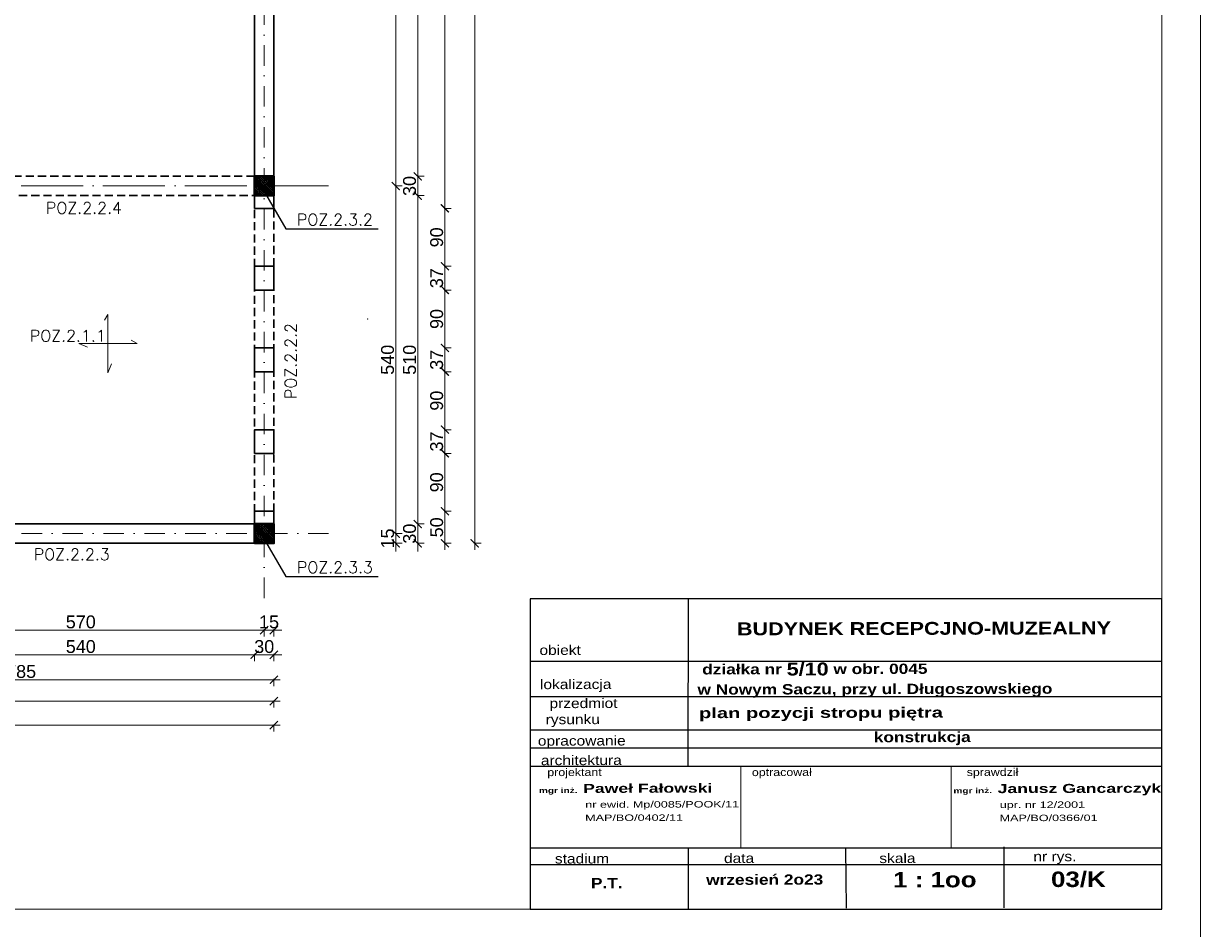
# Model space of a CAD drawing. Extents: x 4615668 to 9294084, y 5328875 to 10688993.
# Tile 50 of 67: x 4662897 to 4664725, y 5334967 to 5336373. Entities that reach past the tile are written whole.
import ezdxf

# ---------------------------------------------------------------- set-up
doc = ezdxf.new("R2010")
doc.units = 0
doc.header["$MEASUREMENT"] = 0
doc.linetypes.add('DASHDOT', pattern=[25.4, 12.7, -6.35, 0, -6.35])
doc.linetypes.add('DASHED', pattern=[19.05, 12.7, -6.35])
doc.layers.add('1', color=7, linetype='Continuous')
doc.layers.add('OPIS', color=7, linetype='Continuous')
for name, color, linetype, lineweight in [('hatch', 253, 'Continuous', 0), ('K-BELKI', 5, 'DASHED', 30), ('K-OPISY', 252, 'Continuous', 15), ('K-OPISY @ 10', 252, 'Continuous', 15), ('K-SCIANY CIENKI', 163, 'Continuous', 30), ('K-SCIANY GRUBY', 195, 'Continuous', 40), ('K-WIDOK', 45, 'Continuous', 20), ('K-WYMIARY', 7, 'Continuous', 15), ('Osie', 175, 'DASHDOT', 9), ('Wymiar', 7, 'Continuous', 9)]:
    doc.layers.add(name, color=color, linetype=linetype, lineweight=lineweight)
doc.styles.add('ARIAL', font='arial.ttf', dxfattribs={"height": 10})
doc.styles.add('Arial Narrow 20', font='arial.ttf', dxfattribs={"height": 20})
doc.styles.add('ARIAL_WYM50', font='arial.ttf', dxfattribs={"height": 15})
doc.styles.add('courier', font='stylu.ttf')
doc.styles.add('Opis', font='simplex.shx')
doc.styles.add('Simplex', font='simplex.shx')
doc.dimstyles.new('1do100 ok', dxfattribs={"dimscale": 0.5, "dimtxt": 12, "dimasz": 25, "dimexe": 20, "dimexo": 0, "dimgap": 5, "dimtad": 1, "dimdec": 0, "dimzin": 9, "dimtxsty": 'Arial Narrow 20', "dimblk": 'ARCHTICK', "dimcen": 3, "dimdle": 20, "dimclrd": 256, "dimclre": 256, "dimclrt": 256, "dimadec": 0, "dimazin": 2, "dimtfac": 1, "dimtdec": 0, "dimtix": 1, "dimtmove": 2, "dimatfit": 3, "dimldrblk": 'NONE', "dimfxl": 0, "dimtvp": 1, "dimtolj": 1, "dimtzin": 0, "dimlwd": 5, "dimlwe": 5, "dimarcsym": 0})
doc.dimstyles.new('1do50', dxfattribs={"dimscale": 5, "dimtxt": 2.5, "dimasz": 2.5, "dimexe": 2.5, "dimexo": 0.5, "dimgap": 1, "dimtad": 1, "dimdec": 1, "dimrnd": 0.5, "dimzin": 12, "dimdsep": 46, "dimtxsty": 'Simplex', "dimblk": 'OBLIQUE', "dimcen": 0.5, "dimdle": 2.5, "dimclrd": 256, "dimclre": 256, "dimclrt": 256, "dimadec": 1, "dimazin": 3, "dimtfac": 1, "dimtdec": 1, "dimtix": 1, "dimtmove": 0, "dimatfit": 3, "dimfxl": 0, "dimtolj": 1, "dimtzin": 0, "dimarcsym": 0})
pattern_1 = [(315, (-15252.2947, 579.1716), (1.767766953, 1.767766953), []), (315, (-15252.2947, 577.404), (1.767766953, 1.767766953), [1.25, -0.625])]

# ---------------------------------------------------------------- blocks, each defined once
blk = doc.blocks.new('_Oblique')
at = {"color": 0, "linetype": 'ByBlock', "lineweight": -2}
blk.add_line((-0.5, -0.5), (0.5, 0.5), dxfattribs=at)
blk = doc.blocks.new('G$C61CBF25F')
at = {"layer": 'Osie', "lineweight": 0, "ltscale": 2.5}
for p, q in [((305, 0), (305, 1880)), ((855, 0), (855, 1880)), ((1425, 0), (1425, 1880)), ((1525, 1780), (204.8, 1780)), ((1525, 1780), (204.8, 1780)), ((95, 540), (95, 1340)), ((1525, 1240), (-5, 1240)), ((1525, 640), (-5, 640)), ((1525, 100), (204.8, 100))]:
    blk.add_line(p, q, dxfattribs=at)
blk = doc.blocks.new('_ArchTick')
at = {"color": 0, "linetype": 'ByBlock', "const_width": 0.15}
blk.add_lwpolyline([(-0.5, -0.5), (0.5, 0.5)], dxfattribs=at)
blk = doc.blocks.new('*D6942')
at = {"layer": 'Defpoints', "color": 0}
for p in [(4663285.7, 5336705.6), (4663285.7, 5336135.6), (4663509.3, 5336135.6)]:
    blk.add_point(p, dxfattribs=at)
at = {"layer": 'K-WYMIARY', "lineweight": 5, "ltscale": 40}
for p, q in [((4663509.3, 5336715.6), (4663509.3, 5336125.6)), ((4663508.1, 5336705.6), (4663519.3, 5336705.6)), ((4663508.1, 5336135.6), (4663519.3, 5336135.6))]:
    blk.add_line(p, q, dxfattribs=at)
at = {"layer": 'K-WYMIARY', "linetype": 'ByBlock', "lineweight": 5, "xscale": 12.5, "yscale": 12.5, "zscale": 12.5}
for p, rotation in [((4663509.3, 5336705.6), 90), ((4663509.3, 5336135.6), 270)]:
    blk.add_blockref('_ArchTick', p, dxfattribs=dict(at, rotation=rotation))
at = {"layer": 'K-WYMIARY', "lineweight": 0, "ltscale": 40, "insert": (4663496.6, 5336420.6), "char_height": 20, "attachment_point": 5, "rotation": 90, "style": 'Arial Narrow 20'}
blk.add_mtext('\\A1;570', dxfattribs=at)
blk = doc.blocks.new('_None')
blk = doc.blocks.new('*D6943')
at = {"layer": 'Defpoints', "color": 0}
for p in [(4663285.7, 5336135.6), (4663285.7, 5336105.6), (4663509.3, 5336105.6)]:
    blk.add_point(p, dxfattribs=at)
at = {"layer": 'K-WYMIARY', "lineweight": 5, "ltscale": 40}
for p, q in [((4663509.3, 5336135.6), (4663509.3, 5336148.1)), ((4663509.3, 5336145.6), (4663509.3, 5336095.6)), ((4663508.1, 5336135.6), (4663519.3, 5336135.6)), ((4663508.1, 5336105.6), (4663519.3, 5336105.6)), ((4663509.3, 5336105.6), (4663509.3, 5336093.1))]:
    blk.add_line(p, q, dxfattribs=at)
at = {"layer": 'K-WYMIARY', "linetype": 'ByBlock', "lineweight": 5, "xscale": 12.5, "yscale": 12.5, "zscale": 12.5}
for p, rotation in [((4663509.3, 5336135.6), 270), ((4663509.3, 5336105.6), 90)]:
    blk.add_blockref('_ArchTick', p, dxfattribs=dict(at, rotation=rotation))
at = {"layer": 'K-WYMIARY', "lineweight": 0, "ltscale": 40, "insert": (4663496.6, 5336120.6), "char_height": 20, "attachment_point": 5, "rotation": 90, "style": 'Arial Narrow 20'}
blk.add_mtext('\\A1;30', dxfattribs=at)
blk = doc.blocks.new('*D6944')
at = {"layer": 'Defpoints', "color": 0}
for p in [(4663285.7, 5336105.6), (4663285.7, 5335595.6), (4663509.3, 5335595.6)]:
    blk.add_point(p, dxfattribs=at)
at = {"layer": 'K-WYMIARY', "lineweight": 5, "ltscale": 40}
for p, q in [((4663509.3, 5336115.6), (4663509.3, 5335585.6)), ((4663508.1, 5336105.6), (4663519.3, 5336105.6)), ((4663508.1, 5335595.6), (4663519.3, 5335595.6))]:
    blk.add_line(p, q, dxfattribs=at)
at = {"layer": 'K-WYMIARY', "linetype": 'ByBlock', "lineweight": 5, "xscale": 12.5, "yscale": 12.5, "zscale": 12.5}
for p, rotation in [((4663509.3, 5336105.6), 90), ((4663509.3, 5335595.6), 270)]:
    blk.add_blockref('_ArchTick', p, dxfattribs=dict(at, rotation=rotation))
at = {"layer": 'K-WYMIARY', "lineweight": 0, "ltscale": 40, "insert": (4663496.6, 5335850.6), "char_height": 20, "attachment_point": 5, "rotation": 90, "style": 'Arial Narrow 20'}
blk.add_mtext('\\A1;510', dxfattribs=at)
blk = doc.blocks.new('*D6945')
at = {"layer": 'Defpoints', "color": 0}
for p in [(4663285.7, 5335595.6), (4663285.7, 5335565.6), (4663509.3, 5335565.6)]:
    blk.add_point(p, dxfattribs=at)
at = {"layer": 'K-WYMIARY', "lineweight": 5, "ltscale": 40}
for p, q in [((4663508.1, 5335595.6), (4663519.3, 5335595.6)), ((4663509.3, 5335595.6), (4663509.3, 5335608.1)), ((4663509.3, 5335605.6), (4663509.3, 5335555.6)), ((4663508.1, 5335565.6), (4663519.3, 5335565.6)), ((4663509.3, 5335565.6), (4663509.3, 5335553.1))]:
    blk.add_line(p, q, dxfattribs=at)
at = {"layer": 'K-WYMIARY', "linetype": 'ByBlock', "lineweight": 5, "xscale": 12.5, "yscale": 12.5, "zscale": 12.5}
for p, rotation in [((4663509.3, 5335595.6), 270), ((4663509.3, 5335565.6), 90)]:
    blk.add_blockref('_ArchTick', p, dxfattribs=dict(at, rotation=rotation))
at = {"layer": 'K-WYMIARY', "lineweight": 0, "ltscale": 40, "insert": (4663496.6, 5335580.6), "char_height": 20, "attachment_point": 5, "rotation": 90, "style": 'Arial Narrow 20'}
blk.add_mtext('\\A1;30', dxfattribs=at)
blk = doc.blocks.new('*D6946')
at = {"layer": 'Defpoints', "color": 0}
for p in [(4663285.7, 5335580.6), (4663475.1, 5335580.6), (4663285.7, 5335565.6)]:
    blk.add_point(p, dxfattribs=at)
at = {"layer": 'K-WYMIARY', "lineweight": 5, "ltscale": 40}
for p, q in [((4663473.9, 5335580.6), (4663485.1, 5335580.6)), ((4663475.1, 5335580.6), (4663475.1, 5335593.1)), ((4663475.1, 5335555.6), (4663475.1, 5335590.6)), ((4663473.9, 5335565.6), (4663485.1, 5335565.6)), ((4663475.1, 5335565.6), (4663475.1, 5335553.1))]:
    blk.add_line(p, q, dxfattribs=at)
at = {"layer": 'K-WYMIARY', "linetype": 'ByBlock', "lineweight": 5, "xscale": 12.5, "yscale": 12.5, "zscale": 12.5}
for p, rotation in [((4663475.1, 5335580.6), 270), ((4663475.1, 5335565.6), 90)]:
    blk.add_blockref('_ArchTick', p, dxfattribs=dict(at, rotation=rotation))
at = {"layer": 'K-WYMIARY', "lineweight": 0, "ltscale": 40, "insert": (4663462.4, 5335573.1), "char_height": 20, "attachment_point": 5, "rotation": 90, "style": 'Arial Narrow 20'}
blk.add_mtext('\\A1;15', dxfattribs=at)
blk = doc.blocks.new('*D6947')
at = {"layer": 'Defpoints', "color": 0}
for p in [(4663285.7, 5336120.6), (4663475.1, 5336120.6), (4663285.7, 5335580.6)]:
    blk.add_point(p, dxfattribs=at)
at = {"layer": 'K-WYMIARY', "lineweight": 5, "ltscale": 40}
for p, q in [((4663475.1, 5335570.6), (4663475.1, 5336130.6)), ((4663473.9, 5336120.6), (4663485.1, 5336120.6)), ((4663473.9, 5335580.6), (4663485.1, 5335580.6))]:
    blk.add_line(p, q, dxfattribs=at)
at = {"layer": 'K-WYMIARY', "linetype": 'ByBlock', "lineweight": 5, "xscale": 12.5, "yscale": 12.5, "zscale": 12.5}
for p, rotation in [((4663475.1, 5336120.6), 90), ((4663475.1, 5335580.6), 270)]:
    blk.add_blockref('_ArchTick', p, dxfattribs=dict(at, rotation=rotation))
at = {"layer": 'K-WYMIARY', "lineweight": 0, "ltscale": 40, "insert": (4663462.4, 5335850.6), "char_height": 20, "attachment_point": 5, "rotation": 90, "style": 'Arial Narrow 20'}
blk.add_mtext('\\A1;540', dxfattribs=at)
blk = doc.blocks.new('*D6948')
at = {"layer": 'Defpoints', "color": 0}
for p in [(4663285.7, 5336720.6), (4663475.1, 5336720.6), (4663285.7, 5336120.6)]:
    blk.add_point(p, dxfattribs=at)
at = {"layer": 'K-WYMIARY', "lineweight": 5, "ltscale": 40}
for p, q in [((4663475.1, 5336110.6), (4663475.1, 5336730.6)), ((4663473.9, 5336720.6), (4663485.1, 5336720.6)), ((4663473.9, 5336120.6), (4663485.1, 5336120.6))]:
    blk.add_line(p, q, dxfattribs=at)
at = {"layer": 'K-WYMIARY', "linetype": 'ByBlock', "lineweight": 5, "xscale": 12.5, "yscale": 12.5, "zscale": 12.5}
for p, rotation in [((4663475.1, 5336720.6), 90), ((4663475.1, 5336120.6), 270)]:
    blk.add_blockref('_ArchTick', p, dxfattribs=dict(at, rotation=rotation))
at = {"layer": 'K-WYMIARY', "lineweight": 0, "ltscale": 40, "insert": (4663462.4, 5336420.6), "char_height": 20, "attachment_point": 5, "rotation": 90, "style": 'Arial Narrow 20'}
blk.add_mtext('\\A1;600', dxfattribs=at)
blk = doc.blocks.new('*D6959')
at = {"layer": 'Defpoints', "color": 0}
for p in [(4663285.7, 5336755.3), (4663285.7, 5336085.8), (4663551.4, 5336085.8)]:
    blk.add_point(p, dxfattribs=at)
at = {"layer": 'K-WYMIARY', "lineweight": 5, "ltscale": 40}
for p, q in [((4663551.4, 5336765.3), (4663551.4, 5336075.8)), ((4663550.2, 5336755.3), (4663561.4, 5336755.3)), ((4663550.2, 5336085.8), (4663561.4, 5336085.8))]:
    blk.add_line(p, q, dxfattribs=at)
at = {"layer": 'K-WYMIARY', "linetype": 'ByBlock', "lineweight": 5, "xscale": 12.5, "yscale": 12.5, "zscale": 12.5}
for p, rotation in [((4663551.4, 5336755.3), 90), ((4663551.4, 5336085.8), 270)]:
    blk.add_blockref('_ArchTick', p, dxfattribs=dict(at, rotation=rotation))
at = {"layer": 'K-WYMIARY', "lineweight": 0, "ltscale": 40, "insert": (4663538.7, 5336420.6), "char_height": 20, "attachment_point": 5, "rotation": 90, "style": 'Arial Narrow 20'}
blk.add_mtext('\\A1;670', dxfattribs=at)
blk = doc.blocks.new('*D6960')
at = {"layer": 'Defpoints', "color": 0}
for p in [(4663285.7, 5336085.8), (4663285.7, 5335995.8), (4663551.4, 5335995.8)]:
    blk.add_point(p, dxfattribs=at)
at = {"layer": 'K-WYMIARY', "lineweight": 5, "ltscale": 40}
for p, q in [((4663551.4, 5336095.8), (4663551.4, 5335985.8)), ((4663550.2, 5336085.8), (4663561.4, 5336085.8)), ((4663550.2, 5335995.8), (4663561.4, 5335995.8))]:
    blk.add_line(p, q, dxfattribs=at)
at = {"layer": 'K-WYMIARY', "linetype": 'ByBlock', "lineweight": 5, "xscale": 12.5, "yscale": 12.5, "zscale": 12.5}
for p, rotation in [((4663551.4, 5336085.8), 90), ((4663551.4, 5335995.8), 270)]:
    blk.add_blockref('_ArchTick', p, dxfattribs=dict(at, rotation=rotation))
at = {"layer": 'K-WYMIARY', "lineweight": 0, "ltscale": 40, "insert": (4663538.7, 5336040.8), "char_height": 20, "attachment_point": 5, "rotation": 90, "style": 'Arial Narrow 20'}
blk.add_mtext('\\A1;90', dxfattribs=at)
blk = doc.blocks.new('*D6961')
at = {"layer": 'Defpoints', "color": 0}
for p in [(4663285.7, 5335995.8), (4663285.7, 5335959), (4663551.4, 5335959)]:
    blk.add_point(p, dxfattribs=at)
at = {"layer": 'K-WYMIARY', "lineweight": 5, "ltscale": 40}
for p, q in [((4663551.4, 5336005.8), (4663551.4, 5335949)), ((4663550.2, 5335995.8), (4663561.4, 5335995.8)), ((4663550.2, 5335959), (4663561.4, 5335959))]:
    blk.add_line(p, q, dxfattribs=at)
at = {"layer": 'K-WYMIARY', "linetype": 'ByBlock', "lineweight": 5, "xscale": 12.5, "yscale": 12.5, "zscale": 12.5}
for p, rotation in [((4663551.4, 5335995.8), 90), ((4663551.4, 5335959), 270)]:
    blk.add_blockref('_ArchTick', p, dxfattribs=dict(at, rotation=rotation))
at = {"layer": 'K-WYMIARY', "lineweight": 0, "ltscale": 40, "insert": (4663538.7, 5335977.4), "char_height": 20, "attachment_point": 5, "rotation": 90, "style": 'Arial Narrow 20'}
blk.add_mtext('\\A1;37', dxfattribs=at)
blk = doc.blocks.new('*D6962')
at = {"layer": 'Defpoints', "color": 0}
for p in [(4663285.7, 5335959), (4663285.7, 5335869), (4663551.4, 5335869)]:
    blk.add_point(p, dxfattribs=at)
at = {"layer": 'K-WYMIARY', "lineweight": 5, "ltscale": 40}
for p, q in [((4663551.4, 5335969), (4663551.4, 5335859)), ((4663550.2, 5335959), (4663561.4, 5335959)), ((4663550.2, 5335869), (4663561.4, 5335869))]:
    blk.add_line(p, q, dxfattribs=at)
at = {"layer": 'K-WYMIARY', "linetype": 'ByBlock', "lineweight": 5, "xscale": 12.5, "yscale": 12.5, "zscale": 12.5}
for p, rotation in [((4663551.4, 5335959), 90), ((4663551.4, 5335869), 270)]:
    blk.add_blockref('_ArchTick', p, dxfattribs=dict(at, rotation=rotation))
at = {"layer": 'K-WYMIARY', "lineweight": 0, "ltscale": 40, "insert": (4663538.7, 5335914), "char_height": 20, "attachment_point": 5, "rotation": 90, "style": 'Arial Narrow 20'}
blk.add_mtext('\\A1;90', dxfattribs=at)
blk = doc.blocks.new('*D6963')
at = {"layer": 'Defpoints', "color": 0}
for p in [(4663285.7, 5335869), (4663285.7, 5335832.1), (4663551.4, 5335832.1)]:
    blk.add_point(p, dxfattribs=at)
at = {"layer": 'K-WYMIARY', "lineweight": 5, "ltscale": 40}
for p, q in [((4663550.2, 5335869), (4663561.4, 5335869)), ((4663551.4, 5335879), (4663551.4, 5335822.1)), ((4663550.2, 5335832.1), (4663561.4, 5335832.1))]:
    blk.add_line(p, q, dxfattribs=at)
at = {"layer": 'K-WYMIARY', "linetype": 'ByBlock', "lineweight": 5, "xscale": 12.5, "yscale": 12.5, "zscale": 12.5}
for p, rotation in [((4663551.4, 5335869), 90), ((4663551.4, 5335832.1), 270)]:
    blk.add_blockref('_ArchTick', p, dxfattribs=dict(at, rotation=rotation))
at = {"layer": 'K-WYMIARY', "lineweight": 0, "ltscale": 40, "insert": (4663538.7, 5335850.6), "char_height": 20, "attachment_point": 5, "rotation": 90, "style": 'Arial Narrow 20'}
blk.add_mtext('\\A1;37', dxfattribs=at)
blk = doc.blocks.new('*D6964')
at = {"layer": 'Defpoints', "color": 0}
for p in [(4663285.7, 5335832.1), (4663285.7, 5335742.1), (4663551.4, 5335742.1)]:
    blk.add_point(p, dxfattribs=at)
at = {"layer": 'K-WYMIARY', "lineweight": 5, "ltscale": 40}
for p, q in [((4663550.2, 5335832.1), (4663561.4, 5335832.1)), ((4663551.4, 5335842.1), (4663551.4, 5335732.1)), ((4663550.2, 5335742.1), (4663561.4, 5335742.1))]:
    blk.add_line(p, q, dxfattribs=at)
at = {"layer": 'K-WYMIARY', "linetype": 'ByBlock', "lineweight": 5, "xscale": 12.5, "yscale": 12.5, "zscale": 12.5}
for p, rotation in [((4663551.4, 5335832.1), 90), ((4663551.4, 5335742.1), 270)]:
    blk.add_blockref('_ArchTick', p, dxfattribs=dict(at, rotation=rotation))
at = {"layer": 'K-WYMIARY', "lineweight": 0, "ltscale": 40, "insert": (4663538.7, 5335787.1), "char_height": 20, "attachment_point": 5, "rotation": 90, "style": 'Arial Narrow 20'}
blk.add_mtext('\\A1;90', dxfattribs=at)
blk = doc.blocks.new('*D6965')
at = {"layer": 'Defpoints', "color": 0}
for p in [(4663285.7, 5335742.1), (4663285.7, 5335705.3), (4663551.4, 5335705.3)]:
    blk.add_point(p, dxfattribs=at)
at = {"layer": 'K-WYMIARY', "lineweight": 5, "ltscale": 40}
for p, q in [((4663550.2, 5335742.1), (4663561.4, 5335742.1)), ((4663551.4, 5335752.1), (4663551.4, 5335695.3)), ((4663550.2, 5335705.3), (4663561.4, 5335705.3))]:
    blk.add_line(p, q, dxfattribs=at)
at = {"layer": 'K-WYMIARY', "linetype": 'ByBlock', "lineweight": 5, "xscale": 12.5, "yscale": 12.5, "zscale": 12.5}
for p, rotation in [((4663551.4, 5335742.1), 90), ((4663551.4, 5335705.3), 270)]:
    blk.add_blockref('_ArchTick', p, dxfattribs=dict(at, rotation=rotation))
at = {"layer": 'K-WYMIARY', "lineweight": 0, "ltscale": 40, "insert": (4663538.7, 5335723.7), "char_height": 20, "attachment_point": 5, "rotation": 90, "style": 'Arial Narrow 20'}
blk.add_mtext('\\A1;37', dxfattribs=at)
blk = doc.blocks.new('*D6966')
at = {"layer": 'Defpoints', "color": 0}
for p in [(4663285.7, 5335705.3), (4663285.7, 5335615.3), (4663551.4, 5335615.3)]:
    blk.add_point(p, dxfattribs=at)
at = {"layer": 'K-WYMIARY', "lineweight": 5, "ltscale": 40}
for p, q in [((4663550.2, 5335705.3), (4663561.4, 5335705.3)), ((4663551.4, 5335715.3), (4663551.4, 5335605.3)), ((4663550.2, 5335615.3), (4663561.4, 5335615.3))]:
    blk.add_line(p, q, dxfattribs=at)
at = {"layer": 'K-WYMIARY', "linetype": 'ByBlock', "lineweight": 5, "xscale": 12.5, "yscale": 12.5, "zscale": 12.5}
for p, rotation in [((4663551.4, 5335705.3), 90), ((4663551.4, 5335615.3), 270)]:
    blk.add_blockref('_ArchTick', p, dxfattribs=dict(at, rotation=rotation))
at = {"layer": 'K-WYMIARY', "lineweight": 0, "ltscale": 40, "insert": (4663538.7, 5335660.3), "char_height": 20, "attachment_point": 5, "rotation": 90, "style": 'Arial Narrow 20'}
blk.add_mtext('\\A1;90', dxfattribs=at)
blk = doc.blocks.new('*D6967')
at = {"layer": 'Defpoints', "color": 0}
for p in [(4663285.7, 5335615.3), (4663285.7, 5335565.6), (4663551.4, 5335565.6)]:
    blk.add_point(p, dxfattribs=at)
at = {"layer": 'K-WYMIARY', "lineweight": 5, "ltscale": 40}
for p, q in [((4663550.2, 5335615.3), (4663561.4, 5335615.3)), ((4663551.4, 5335625.3), (4663551.4, 5335555.6)), ((4663550.2, 5335565.6), (4663561.4, 5335565.6))]:
    blk.add_line(p, q, dxfattribs=at)
at = {"layer": 'K-WYMIARY', "linetype": 'ByBlock', "lineweight": 5, "xscale": 12.5, "yscale": 12.5, "zscale": 12.5}
for p, rotation in [((4663551.4, 5335615.3), 90), ((4663551.4, 5335565.6), 270)]:
    blk.add_blockref('_ArchTick', p, dxfattribs=dict(at, rotation=rotation))
at = {"layer": 'K-WYMIARY', "lineweight": 0, "ltscale": 40, "insert": (4663538.7, 5335590.4), "char_height": 20, "attachment_point": 5, "rotation": 90, "style": 'Arial Narrow 20'}
blk.add_mtext('\\A1;50', dxfattribs=at)
blk = doc.blocks.new('*D6968')
at = {"layer": 'Defpoints', "color": 0}
for p in [(4663285.7, 5337275.6), (4663597.7, 5337275.6), (4663285.7, 5335565.6)]:
    blk.add_point(p, dxfattribs=at)
at = {"layer": 'K-WYMIARY', "lineweight": 5, "ltscale": 40}
for p, q in [((4663597.7, 5335555.6), (4663597.7, 5337285.6)), ((4663596.4, 5337275.6), (4663607.7, 5337275.6)), ((4663596.4, 5335565.6), (4663607.7, 5335565.6))]:
    blk.add_line(p, q, dxfattribs=at)
at = {"layer": 'K-WYMIARY', "linetype": 'ByBlock', "lineweight": 5, "xscale": 12.5, "yscale": 12.5, "zscale": 12.5}
for p, rotation in [((4663597.7, 5337275.6), 90), ((4663597.7, 5335565.6), 270)]:
    blk.add_blockref('_ArchTick', p, dxfattribs=dict(at, rotation=rotation))
at = {"layer": 'K-WYMIARY', "lineweight": 0, "ltscale": 40, "insert": (4663585, 5336420.6), "char_height": 20, "attachment_point": 5, "rotation": 90, "style": 'Arial Narrow 20'}
blk.add_mtext('\\A1;1710', dxfattribs=at)
blk = doc.blocks.new('*D6969')
at = {"layer": 'Defpoints', "color": 0}
for p in [(4663270.7, 5335565.6), (4663285.7, 5335565.6), (4663270.7, 5335430.7)]:
    blk.add_point(p, dxfattribs=at)
at = {"layer": 'K-WYMIARY', "lineweight": 5, "ltscale": 40}
for p, q in [((4663270.7, 5335430.7), (4663258.2, 5335430.7)), ((4663295.7, 5335430.7), (4663260.7, 5335430.7)), ((4663270.7, 5335432), (4663270.7, 5335420.7)), ((4663285.7, 5335432), (4663285.7, 5335420.7)), ((4663285.7, 5335430.7), (4663298.2, 5335430.7))]:
    blk.add_line(p, q, dxfattribs=at)
at = {"layer": 'K-WYMIARY', "linetype": 'ByBlock', "lineweight": 5, "xscale": 12.5, "yscale": 12.5, "zscale": 12.5}
blk.add_blockref('_ArchTick', (4663270.7, 5335430.7), dxfattribs=at)
at = {"layer": 'K-WYMIARY', "linetype": 'ByBlock', "lineweight": 5, "xscale": 12.5, "yscale": 12.5, "zscale": 12.5, "rotation": 180}
blk.add_blockref('_ArchTick', (4663285.7, 5335430.7), dxfattribs=at)
at = {"layer": 'K-WYMIARY', "lineweight": 0, "ltscale": 40, "insert": (4663278.2, 5335443.4), "char_height": 20, "attachment_point": 5, "style": 'Arial Narrow 20'}
blk.add_mtext('\\A1;15', dxfattribs=at)
blk = doc.blocks.new('*D6970')
at = {"layer": 'Defpoints', "color": 0}
for p in [(4663270.7, 5335565.6), (4662700.7, 5335534), (4662700.7, 5335430.7)]:
    blk.add_point(p, dxfattribs=at)
at = {"layer": 'K-WYMIARY', "lineweight": 5, "ltscale": 40}
for p, q in [((4663280.7, 5335430.7), (4662690.7, 5335430.7)), ((4662700.7, 5335432), (4662700.7, 5335420.7)), ((4663270.7, 5335432), (4663270.7, 5335420.7))]:
    blk.add_line(p, q, dxfattribs=at)
at = {"layer": 'K-WYMIARY', "linetype": 'ByBlock', "lineweight": 5, "xscale": 12.5, "yscale": 12.5, "zscale": 12.5, "rotation": 180}
blk.add_blockref('_ArchTick', (4662700.7, 5335430.7), dxfattribs=at)
at = {"layer": 'K-WYMIARY', "linetype": 'ByBlock', "lineweight": 5, "xscale": 12.5, "yscale": 12.5, "zscale": 12.5}
blk.add_blockref('_ArchTick', (4663270.7, 5335430.7), dxfattribs=at)
at = {"layer": 'K-WYMIARY', "lineweight": 0, "ltscale": 40, "insert": (4662985.7, 5335443.4), "char_height": 20, "attachment_point": 5, "style": 'Arial Narrow 20'}
blk.add_mtext('\\A1;570', dxfattribs=at)
blk = doc.blocks.new('*D6979')
at = {"layer": 'Defpoints', "color": 0}
for p in [(4662715.7, 5335565.6), (4663255.7, 5335565.6), (4663255.7, 5335392.4)]:
    blk.add_point(p, dxfattribs=at)
at = {"layer": 'K-WYMIARY', "lineweight": 5, "ltscale": 40}
for p, q in [((4662715.7, 5335393.7), (4662715.7, 5335382.4)), ((4663255.7, 5335393.7), (4663255.7, 5335382.4)), ((4662705.7, 5335392.4), (4663265.7, 5335392.4))]:
    blk.add_line(p, q, dxfattribs=at)
at = {"layer": 'K-WYMIARY', "linetype": 'ByBlock', "lineweight": 5, "xscale": 12.5, "yscale": 12.5, "zscale": 12.5, "rotation": 180}
blk.add_blockref('_ArchTick', (4662715.7, 5335392.4), dxfattribs=at)
at = {"layer": 'K-WYMIARY', "linetype": 'ByBlock', "lineweight": 5, "xscale": 12.5, "yscale": 12.5, "zscale": 12.5}
blk.add_blockref('_ArchTick', (4663255.7, 5335392.4), dxfattribs=at)
at = {"layer": 'K-WYMIARY', "lineweight": 0, "ltscale": 40, "insert": (4662985.7, 5335405.1), "char_height": 20, "attachment_point": 5, "style": 'Arial Narrow 20'}
blk.add_mtext('\\A1;540', dxfattribs=at)
blk = doc.blocks.new('*D6980')
at = {"layer": 'Defpoints', "color": 0}
for p in [(4663255.7, 5335565.6), (4663285.7, 5335565.6), (4663285.7, 5335392.4)]:
    blk.add_point(p, dxfattribs=at)
at = {"layer": 'K-WYMIARY', "lineweight": 5, "ltscale": 40}
for p, q in [((4663255.7, 5335393.7), (4663255.7, 5335382.4)), ((4663285.7, 5335393.7), (4663285.7, 5335382.4)), ((4663255.7, 5335392.4), (4663243.2, 5335392.4)), ((4663245.7, 5335392.4), (4663295.7, 5335392.4)), ((4663285.7, 5335392.4), (4663298.2, 5335392.4))]:
    blk.add_line(p, q, dxfattribs=at)
at = {"layer": 'K-WYMIARY', "linetype": 'ByBlock', "lineweight": 5, "xscale": 12.5, "yscale": 12.5, "zscale": 12.5}
blk.add_blockref('_ArchTick', (4663255.7, 5335392.4), dxfattribs=at)
at = {"layer": 'K-WYMIARY', "linetype": 'ByBlock', "lineweight": 5, "xscale": 12.5, "yscale": 12.5, "zscale": 12.5, "rotation": 180}
blk.add_blockref('_ArchTick', (4663285.7, 5335392.4), dxfattribs=at)
at = {"layer": 'K-WYMIARY', "lineweight": 0, "ltscale": 40, "insert": (4663270.7, 5335405.1), "char_height": 20, "attachment_point": 5, "style": 'Arial Narrow 20'}
blk.add_mtext('\\A1;30', dxfattribs=at)
blk = doc.blocks.new('*D6981')
at = {"layer": 'Defpoints', "color": 0}
for p in [(4662500.3, 5335565.6), (4663285.7, 5335565.6), (4662500.3, 5335353.7)]:
    blk.add_point(p, dxfattribs=at)
at = {"layer": 'K-WYMIARY', "lineweight": 5, "ltscale": 40}
for p, q in [((4663295.7, 5335353.7), (4662490.3, 5335353.7)), ((4662500.3, 5335355), (4662500.3, 5335343.7)), ((4663285.7, 5335355), (4663285.7, 5335343.7))]:
    blk.add_line(p, q, dxfattribs=at)
at = {"layer": 'K-WYMIARY', "linetype": 'ByBlock', "lineweight": 5, "xscale": 12.5, "yscale": 12.5, "zscale": 12.5, "rotation": 180}
blk.add_blockref('_ArchTick', (4662500.3, 5335353.7), dxfattribs=at)
at = {"layer": 'K-WYMIARY', "linetype": 'ByBlock', "lineweight": 5, "xscale": 12.5, "yscale": 12.5, "zscale": 12.5}
blk.add_blockref('_ArchTick', (4663285.7, 5335353.7), dxfattribs=at)
at = {"layer": 'K-WYMIARY', "lineweight": 0, "ltscale": 40, "insert": (4662893, 5335366.4), "char_height": 20, "attachment_point": 5, "style": 'Arial Narrow 20'}
blk.add_mtext('\\A1;785', dxfattribs=at)
blk = doc.blocks.new('*D6992')
at = {"layer": 'Defpoints', "color": 0}
for p in [(4662135.7, 5336105.6), (4663285.7, 5335565.6), (4663285.7, 5335320.4)]:
    blk.add_point(p, dxfattribs=at)
at = {"layer": 'K-WYMIARY', "lineweight": 5, "ltscale": 40}
for p, q in [((4662125.7, 5335320.4), (4663295.7, 5335320.4)), ((4662135.7, 5335321.6), (4662135.7, 5335310.4)), ((4663285.7, 5335321.6), (4663285.7, 5335310.4))]:
    blk.add_line(p, q, dxfattribs=at)
at = {"layer": 'K-WYMIARY', "linetype": 'ByBlock', "lineweight": 5, "xscale": 12.5, "yscale": 12.5, "zscale": 12.5, "rotation": 180}
blk.add_blockref('_ArchTick', (4662135.7, 5335320.4), dxfattribs=at)
at = {"layer": 'K-WYMIARY', "linetype": 'ByBlock', "lineweight": 5, "xscale": 12.5, "yscale": 12.5, "zscale": 12.5}
blk.add_blockref('_ArchTick', (4663285.7, 5335320.4), dxfattribs=at)
at = {"layer": 'K-WYMIARY', "lineweight": 0, "ltscale": 40, "insert": (4662710.7, 5335333.1), "char_height": 20, "attachment_point": 5, "style": 'Arial Narrow 20'}
blk.add_mtext('\\A1;1150', dxfattribs=at)
blk = doc.blocks.new('*D6993')
at = {"layer": 'Defpoints', "color": 0}
for p in [(4661925.7, 5336105.6), (4663285.7, 5335565.6), (4661925.7, 5335283.1)]:
    blk.add_point(p, dxfattribs=at)
at = {"layer": 'K-WYMIARY', "lineweight": 5, "ltscale": 40}
for p, q in [((4663295.7, 5335283.1), (4661915.7, 5335283.1)), ((4661925.7, 5335284.4), (4661925.7, 5335273.1)), ((4663285.7, 5335284.4), (4663285.7, 5335273.1))]:
    blk.add_line(p, q, dxfattribs=at)
at = {"layer": 'K-WYMIARY', "linetype": 'ByBlock', "lineweight": 5, "xscale": 12.5, "yscale": 12.5, "zscale": 12.5, "rotation": 180}
blk.add_blockref('_ArchTick', (4661925.7, 5335283.1), dxfattribs=at)
at = {"layer": 'K-WYMIARY', "linetype": 'ByBlock', "lineweight": 5, "xscale": 12.5, "yscale": 12.5, "zscale": 12.5}
blk.add_blockref('_ArchTick', (4663285.7, 5335283.1), dxfattribs=at)
at = {"layer": 'K-WYMIARY', "lineweight": 0, "ltscale": 40, "insert": (4662605.7, 5335295.8), "char_height": 20, "attachment_point": 5, "style": 'Arial Narrow 20'}
blk.add_mtext('\\A1;1360', dxfattribs=at)

msp = doc.modelspace()

# ---------------------------------------------------------------- hatches: boundary and pattern name
at = {"layer": 'K-WIDOK', "linetype": 'Continuous', "lineweight": 0}
h = msp.add_hatch(dxfattribs=at)
h.set_pattern_fill('ANSI33', color=256, scale=10, angle=270)
h.set_pattern_definition(pattern_1)
h.paths.add_polyline_path([(4663255.7, 5336106.1), (4663285.7, 5336106.1), (4663285.7, 5336136.1), (4663255.7, 5336136.1)])
h = msp.add_hatch(dxfattribs=at)
h.set_pattern_fill('ANSI33', color=256, scale=10, angle=270)
h.set_pattern_definition(pattern_1)
h.paths.add_polyline_path([(4663255.7, 5335565.6), (4663285.7, 5335565.6), (4663285.7, 5335595.6), (4663255.7, 5335595.6)])

# ---------------------------------------------------------------- linework, layer by layer
at = {"lineweight": 0, "ltscale": 40}
for p, q in [((4664011, 5335219), (4664011, 5335092.1)), ((4664337.8, 5335219), (4664337.8, 5335092.1))]:
    msp.add_line(p, q, dxfattribs=at)
for p in [(4664011, 5335219), (4664337.9, 5335219)]:
    msp.add_point(p, dxfattribs=at)
at = {"layer": 'hatch', "color": 252}
for points in [[(4660525.3, 5334937.4), (4664725.3, 5334937.4), (4664725.3, 5337907.4), (4660525.3, 5337907.4)], [(4660845.3, 5337847.4), (4664665.3, 5337847.4), (4664665.3, 5334997.4), (4660845.3, 5334997.4)]]:
    msp.add_lwpolyline(points, close=True, dxfattribs=at)
at = {"layer": 'K-BELKI'}
for points in [[(4663255.7, 5335595.6), (4663285.7, 5335595.6), (4663285.7, 5337245.6), (4663255.7, 5337245.6)], [(4662165.7, 5336105.6), (4663255.7, 5336105.6), (4663255.7, 5336135.6), (4662165.7, 5336135.6)], [(4662165.7, 5335565.6), (4663255.7, 5335565.6), (4663255.7, 5335595.6), (4662165.7, 5335595.6)]]:
    msp.add_lwpolyline(points, close=True, dxfattribs=at)
at = {"layer": 'K-SCIANY CIENKI'}
for p, q in [((4663255.7, 5336247.7), (4663255.7, 5336351.7)), ((4663255.7, 5336133.7), (4663255.7, 5336237.7))]:
    msp.add_line(p, q, dxfattribs=at)
for points in [[(4663255.7, 5336135.6), (4663285.7, 5336135.6), (4663285.7, 5336705.6), (4663255.7, 5336705.6)], [(4663255.7, 5336085.8), (4663285.7, 5336085.8), (4663285.7, 5336105.6), (4663255.7, 5336105.6)], [(4663255.7, 5335959), (4663285.7, 5335959), (4663285.7, 5335995.8), (4663255.7, 5335995.8)], [(4663255.7, 5335869), (4663285.7, 5335869), (4663285.7, 5335832.1), (4663255.7, 5335832.1)], [(4663255.7, 5335705.3), (4663285.7, 5335705.3), (4663285.7, 5335742.1), (4663255.7, 5335742.1)], [(4663255.7, 5335595.6), (4663285.7, 5335595.6), (4663285.7, 5335615.3), (4663255.7, 5335615.3)], [(4662715.7, 5335565.6), (4663255.7, 5335565.6), (4663255.7, 5335595.6), (4662715.7, 5335595.6)]]:
    msp.add_lwpolyline(points, close=True, dxfattribs=at)
at = {"layer": 'K-SCIANY GRUBY'}
for points in [[(4663255.7, 5336105.6), (4663285.7, 5336105.6), (4663285.7, 5336135.6), (4663255.7, 5336135.6)], [(4663255.7, 5335565.6), (4663285.7, 5335565.6), (4663285.7, 5335595.6), (4663255.7, 5335595.6)]]:
    msp.add_lwpolyline(points, close=True, dxfattribs=at)
at = {"layer": 'K-WYMIARY', "lineweight": 0, "ltscale": 40}
msp.add_point((4663431.6, 5335914), dxfattribs=at)
at = {"layer": 'OPIS'}
for p, q in [((4663929.3, 5335479.1), (4663928.9, 5335219)), ((4664664.1, 5335382.2), (4663684.1, 5335382.2)), ((4664664.4, 5335382.2), (4663684.4, 5335382.2)), ((4664664.5, 5335327), (4663684.6, 5335327)), ((4664664.7, 5335275.3), (4663684.7, 5335275.3)), ((4664664.7, 5335247.2), (4663684.8, 5335247.2)), ((4664664.8, 5335219), (4663684, 5335219)), ((4664665.1, 5335092.1), (4663685.1, 5335092.1)), ((4663929.2, 5335092.8), (4663929.4, 5334998.1)), ((4664174.1, 5335092.1), (4664174.7, 5334998.7)), ((4664419.8, 5335094.1), (4664420, 5334999.4)), ((4664665.2, 5335066.3), (4663685.2, 5335066.3))]:
    msp.add_line(p, q, dxfattribs=at)
msp.add_lwpolyline([(4663684.1, 5334997.4), (4664665.3, 5334997.4), (4664665.1, 5335479.1), (4663683.9, 5335479.1)], close=True, dxfattribs=at)
at = {"layer": 'Osie', "lineweight": 0, "ltscale": 5}
msp.add_line((4663370.7, 5336120.6), (4662050.6, 5336120.6), dxfattribs=at)
at = {"layer": 'Wymiar', "linetype": 'Continuous', "ltscale": 40}
for p, q in [((4663028, 5335921.2), (4663022.7, 5335912)), ((4663028, 5335830.6), (4663028, 5335921.2)), ((4662982.7, 5335875.9), (4663073.3, 5335875.9)), ((4662982.7, 5335875.9), (4662996.2, 5335870.2)), ((4663073.3, 5335875.9), (4663064, 5335881.2)), ((4663028, 5335830.6), (4663033.7, 5335844.1))]:
    msp.add_line(p, q, dxfattribs=at)

# ---------------------------------------------------------------- block references
at = {"lineweight": 0, "ltscale": 40}
msp.add_blockref('G$C61CBF25F', (4661845.7, 5335480.6), dxfattribs=at)

# ---------------------------------------------------------------- texts
at = {"layer": '1', "insert": (4664378.8, 5335353.9), "char_height": 16, "width": 884.774, "attachment_point": 5, "rotation": 0.1544, "style": 'ARIAL_WYM50'}
msp.add_mtext('\\A1;\\pxql;{\\W1.2;\\fArial|b1|i0|c238|p34;  działka nr \\H1.25x;5/10\\H0.8x; w obr. 0045\\P w Nowym Saczu, przy ul. Długoszowskiego }', dxfattribs=at)
at = {"layer": 'K-OPISY', "char_height": 18, "style": 'Simplex'}
for s, insert, attachment_point in [('{\\C0;POZ.2.3.2}', (4663321.6, 5336059.2), 7), ('{\\C0;POZ.2.1.1}', (4663024.6, 5335878.8), 9), ('{\\C0;POZ.2.3.3}', (4663321.6, 5335519.2), 7)]:
    msp.add_mtext(s, dxfattribs=dict(at, insert=insert, attachment_point=attachment_point))
at = {"layer": 'K-OPISY @ 10', "char_height": 18, "width": 427.874, "attachment_point": 1, "style": 'Opis'}
for s, insert, rotation in [('{\\C0;POZ.2.2.4}', (4662931.7, 5336095.5), 0), ('{\\C0;POZ.2.2.2}', (4663303, 5335789.7), 90), ('{\\C0;POZ.2.2.3}', (4662912.7, 5335557.4), 0)]:
    msp.add_mtext(s, dxfattribs=dict(at, insert=insert, rotation=rotation))
at = {"layer": 'OPIS', "rotation": 0.1544}
for s, insert, char_height, width, attachment_point, style in [('{\\W1.2;\\fArial|b1|i0|c238|p34; BUDYNEK RECEPCJNO-MUZEALNY}', (4664291.1, 5335433.3), 20, 777.584, 5, 'ARIAL_WYM50'), ('{\\fEuphemia|b0|i0|c0|p34;\\W1.2;obiekt}', (4663730.5, 5335399.6), 15, 711.007, 5, 'ARIAL_WYM50'), ('{\\fEuphemia|b0|i0|c0|p34;\\W1.2;lokalizacja}', (4663754.7, 5335344.4), 15, 711.007, 5, 'ARIAL_WYM50'), ('{\\fEuphemia|b0|i0|c0|p34;\\W1.2;     przedmiot\\Prysunku}', (4663750.1, 5335302.4), 15, 711.007, 5, 'ARIAL_WYM50'), ('{\\fArial|b1|i0|c238|p34;\\W1.4;\\C0;plan pozycji stropu piętra}', (4663946.2, 5335310), 16, 735.924, 1, 'ARIAL'), ('{\\fEuphemia|b0|i0|c0|p34;\\W1.2;opracowanie}', (4663764.1, 5335256.7), 15, 711.007, 5, 'ARIAL_WYM50'), ('{\\fArial|b1|i0|c238|p34;\\W1.2;konstrukcja}', (4664293.1, 5335262.3), 16, 711.007, 5, 'ARIAL_WYM50'), ('{\\fEuphemia|b0|i0|c0|p34;\\W1.2;architektura}', (4663763.4, 5335228.5), 15, 711.007, 5, 'ARIAL_WYM50'), ('{\\W1.2;\\FEuphemia|c0;projektant}', (4663752.8, 5335208.3), 12, 711.007, 5, 'ARIAL_WYM50'), ('{\\W1.2;\\FEuphemia|c0;optracował}', (4664075, 5335208.3), 12, 711.007, 5, 'ARIAL_WYM50'), ('{\\W1.2;\\FEuphemia|c0;sprawdził}', (4664402.3, 5335208.5), 12, 711.007, 5, 'ARIAL_WYM50'), ('{\\W1.4;\\fArial|b1|i0|c238|p34;\\H0.444444x;mgr inż.  \\H1.750002x;Paweł Fałowski}', (4663697.5, 5335191.7), 18, 743.088, 1, 'courier'), ('{\\W1.4;\\fArial|b1|i0|c238|p34;\\H0.444444x;mgr inż.  \\H1.750002x;Janusz Gancarczyk}', (4664341.5, 5335191.4), 18, 743.088, 1, 'courier'), ('{\\W1.4;\\fArial|b0|i0|c238|p34;nr ewid. Mp/0085/POOK/11}', (4663769.5, 5335164.8), 10, 743.088, 1, 'courier'), ('{\\W1.4;\\fArial|b0|i0|c238|p34;upr. nr 12/2001}', (4664413.5, 5335164.4), 10, 743.088, 1, 'courier'), ('{\\W1.4;\\fArial|b0|i0|c238|p34;MAP/BO/0402/11}', (4663769.3, 5335144.2), 10, 743.088, 1, 'courier'), ('{\\W1.4;\\fArial|b0|i0|c238|p34;MAP/BO/0366/01}', (4664413.3, 5335143.9), 10, 743.088, 1, 'courier'), ('{\\fEuphemia|b0|i0|c0|p34;\\W1.2;stadium}', (4663764.5, 5335075.7), 15, 711.007, 5, 'ARIAL_WYM50'), ('{\\fEuphemia|b0|i0|c0|p34;\\W1.2;data}', (4664008.5, 5335076.4), 15, 711.007, 5, 'ARIAL_WYM50'), ('{\\fEuphemia|b0|i0|c0|p34;\\W1.2;skala}', (4664254.5, 5335076.4), 15, 711.007, 5, 'ARIAL_WYM50'), ('{\\fEuphemia|b0|i0|c0|p34;\\W1.2;nr rys.}', (4664499.2, 5335077), 15, 711.007, 5, 'ARIAL_WYM50'), ('{\\W1.2;\\fArial|b1|i0|c238|p34;P.T.}', (4663803, 5335037.8), 16, 711.007, 5, 'ARIAL_WYM50'), ('{\\W1.2;\\fArial|b1|i0|c238|p34;wrzesień 2o23}', (4664048.3, 5335043.1), 16, 711.007, 5, 'ARIAL_WYM50'), ('{\\fArial|b1|i0|c238|p34;\\W1.2;\\C0;1 : 1oo}', (4664247.8, 5335055), 24, 735.924, 1, 'ARIAL'), ('{\\fArial|b1|i0|c238|p34;\\W1.2;\\C0;03/K}', (4664493.1, 5335055.7), 24, 735.924, 1, 'ARIAL')]:
    msp.add_mtext(s, dxfattribs=dict(at, insert=insert, char_height=char_height, width=width, attachment_point=attachment_point, style=style))

# ---------------------------------------------------------------- dimensions: what is measured, and where the dimension line sits
at = {"layer": 'K-WYMIARY', "lineweight": 0, "ltscale": 40}
for base, p1, p2, picture, middle in [((4663597.7, 5337275.6), (4663285.7, 5335565.6), (4663285.7, 5337275.6), '*D6968', (4663585, 5336420.6)), ((4663551.4416473, 5336085.8157652), (4663285.7435594, 5336755.3157653), (4663285.7435594, 5336085.8157652), '*D6959', (4663538.7301875, 5336420.5657653)), ((4663475.1, 5336720.6), (4663285.7, 5336120.6), (4663285.7, 5336720.6), '*D6948', (4663462.4, 5336420.6)), ((4663509.3, 5336135.6), (4663285.7, 5336705.6), (4663285.7, 5336135.6), '*D6942', (4663496.6, 5336420.6)), ((4663509.3, 5336105.6), (4663285.7, 5336135.6), (4663285.7, 5336105.6), '*D6943', (4663496.6, 5336120.6)), ((4663475.1, 5336120.6), (4663285.7, 5335580.6), (4663285.7, 5336120.6), '*D6947', (4663462.4, 5335850.6)), ((4663509.3, 5335595.6), (4663285.7, 5336105.6), (4663285.7, 5335595.6), '*D6944', (4663496.6, 5335850.6)), ((4663551.4, 5335995.8), (4663285.7, 5336085.8), (4663285.7, 5335995.8), '*D6960', (4663538.7, 5336040.8)), ((4663551.4, 5335959), (4663285.7, 5335995.8), (4663285.7, 5335959), '*D6961', (4663538.7, 5335977.4)), ((4663551.4, 5335869), (4663285.7, 5335959), (4663285.7, 5335869), '*D6962', (4663538.7, 5335914)), ((4663551.4, 5335832.1), (4663285.7, 5335869), (4663285.7, 5335832.1), '*D6963', (4663538.7, 5335850.6)), ((4663551.4, 5335742.1), (4663285.7, 5335832.1), (4663285.7, 5335742.1), '*D6964', (4663538.7, 5335787.1)), ((4663551.4, 5335705.3), (4663285.7, 5335742.1), (4663285.7, 5335705.3), '*D6965', (4663538.7, 5335723.7)), ((4663551.4, 5335615.3), (4663285.7, 5335705.3), (4663285.7, 5335615.3), '*D6966', (4663538.7, 5335660.3)), ((4663551.4, 5335565.6), (4663285.7, 5335615.3), (4663285.7, 5335565.6), '*D6967', (4663538.7, 5335590.4)), ((4663509.3, 5335565.6), (4663285.7, 5335595.6), (4663285.7, 5335565.6), '*D6945', (4663496.6, 5335580.6)), ((4663475.1, 5335580.6), (4663285.7, 5335565.6), (4663285.7, 5335580.6), '*D6946', (4663462.4, 5335573.1))]:
    dim = msp.add_linear_dim(base=base, p1=p1, p2=p2, angle=90, dimstyle='1do100 ok', override={"dimfxl": 2.5}, dxfattribs=at)
    dim.commit()
    dim.dimension.update_dxf_attribs({"geometry": picture, "text_midpoint": middle})
for base, p1, p2, picture, middle in [((4661925.7, 5335283.1), (4663285.7, 5335565.6), (4661925.7, 5336105.6), '*D6993', (4662605.7, 5335295.8)), ((4663285.7, 5335320.4), (4662135.7, 5336105.6), (4663285.7, 5335565.6), '*D6992', (4662710.7, 5335333.1)), ((4662500.3, 5335353.7), (4663285.7, 5335565.6), (4662500.3, 5335565.6), '*D6981', (4662893, 5335366.4)), ((4662700.7, 5335430.7), (4663270.7, 5335565.6), (4662700.7, 5335534), '*D6970', (4662985.7, 5335443.4)), ((4663255.7, 5335392.4), (4662715.7, 5335565.6), (4663255.7, 5335565.6), '*D6979', (4662985.7, 5335405.1)), ((4663285.7, 5335392.4), (4663255.7, 5335565.6), (4663285.7, 5335565.6), '*D6980', (4663270.7, 5335405.1)), ((4663270.7, 5335430.7), (4663285.7, 5335565.6), (4663270.7, 5335565.6), '*D6969', (4663278.2, 5335443.4))]:
    dim = msp.add_linear_dim(base=base, p1=p1, p2=p2, dimstyle='1do100 ok', override={"dimfxl": 2.5}, dxfattribs=at)
    dim.commit()
    dim.dimension.update_dxf_attribs({"geometry": picture, "text_midpoint": middle})

# ---------------------------------------------------------------- leaders
at = {"layer": 'K-OPISY', "annotation_type": 0, "has_hookline": 1, "hookline_direction": 0, "text_width": 126}
for points in [[(4663265.7, 5336120.7), (4663304.1, 5336054.2), (4663316.6, 5336054.2)], [(4663265.7, 5335580.7), (4663304.1, 5335514.2), (4663316.6, 5335514.2)]]:
    msp.add_leader(points, dimstyle='1do50', override={"dimgap": 1, "dimtad": 1}, dxfattribs=at)

doc.saveas('drawing.dxf')
